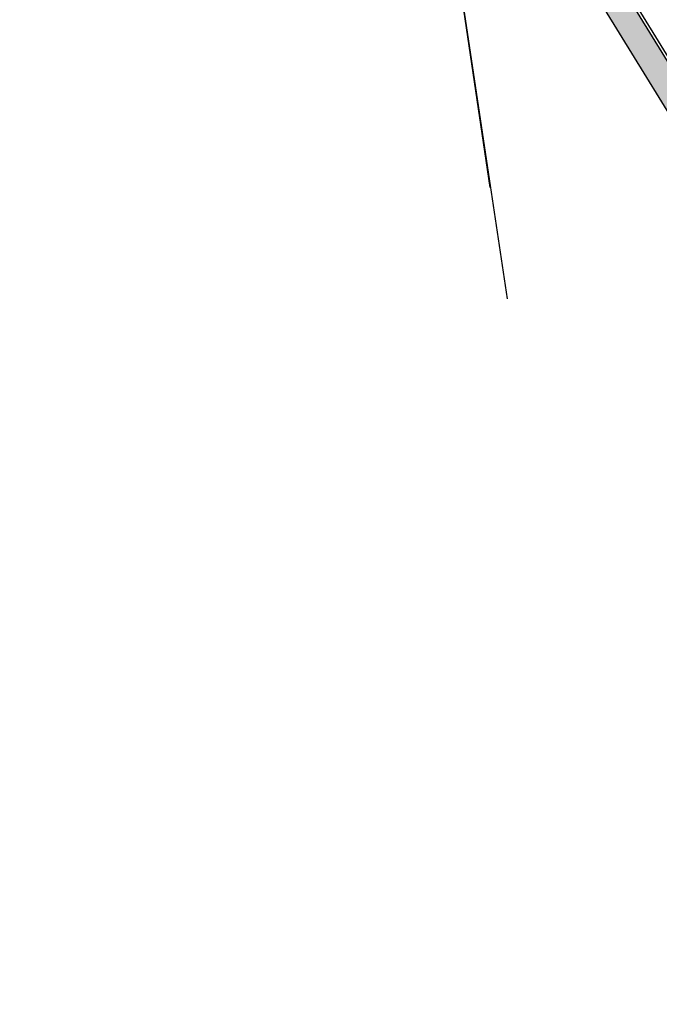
# Model space of a CAD drawing. Extents: x 167754 to 212748, y 396132 to 454338.
# Tile 18 of 150: x 180175 to 180212, y 414819 to 414876. Entities that reach past the tile are written whole.
import ezdxf

# ---------------------------------------------------------------- set-up
doc = ezdxf.new("R2010")
doc.units = 0
doc.header["$MEASUREMENT"] = 0
doc.layers.add('0_3DP_MAT', color=181, linetype='CONTINUOUS', plot=False)
doc.layers.add('0_EX. 3DP', color=31, linetype='CONTINUOUS', plot=False)
doc.layers.add('PM_P_CROSSWALK', color=7, linetype='CONTINUOUS')

msp = doc.modelspace()

# ---------------------------------------------------------------- hatches: boundary and pattern name
at = {"layer": 'PM_P_CROSSWALK', "transparency": 33554495}
h = msp.add_hatch(color=256, dxfattribs=at)
h.dxf.hatch_style = 1
h.paths.add_polyline_path([(180197.519, 414897.944), (180236.547, 414834.673), (180236.95, 414831.162), (180198.076, 414894.183)])
h.paths.add_polyline_path([(180194.074, 414923.224), (180231.661, 414862.288), (180231.262, 414863.825), (180230.35, 414867.279), (180193.588, 414926.869)])

# ---------------------------------------------------------------- linework, layer by layer
at = {"layer": '0_3DP_MAT', "color": 211}
msp.add_lwpolyline([(180246.444, 414818.951), (180174.929, 414934.89)], dxfattribs=at)
msp.add_polyline3d([(180193.709, 414925.905, 1149.092), (180197.489, 414898.144, 1149.343), (180202.209, 414866.319, 1149.458)], dxfattribs=at)
at = {"layer": '0_EX. 3DP'}
msp.add_polyline3d([(180203.228, 414859.85, 1149.458), (180197.489, 414898.144, 1149.343), (180196.455, 414900.518, 1149.269), (180195.88, 414901.246, 1149.188), (180194.202, 414913.892, 1149.128), (180193.208, 414923.54, 1149.06), (180193.709, 414925.905, 1149.092)], dxfattribs=at)
at = {"layer": 'PM_P_CROSSWALK'}
msp.add_lwpolyline([(180197.519, 414897.944), (180236.547, 414834.673), (180236.95, 414831.162), (180198.076, 414894.183)], close=True, dxfattribs=at)

doc.saveas('drawing.dxf')
